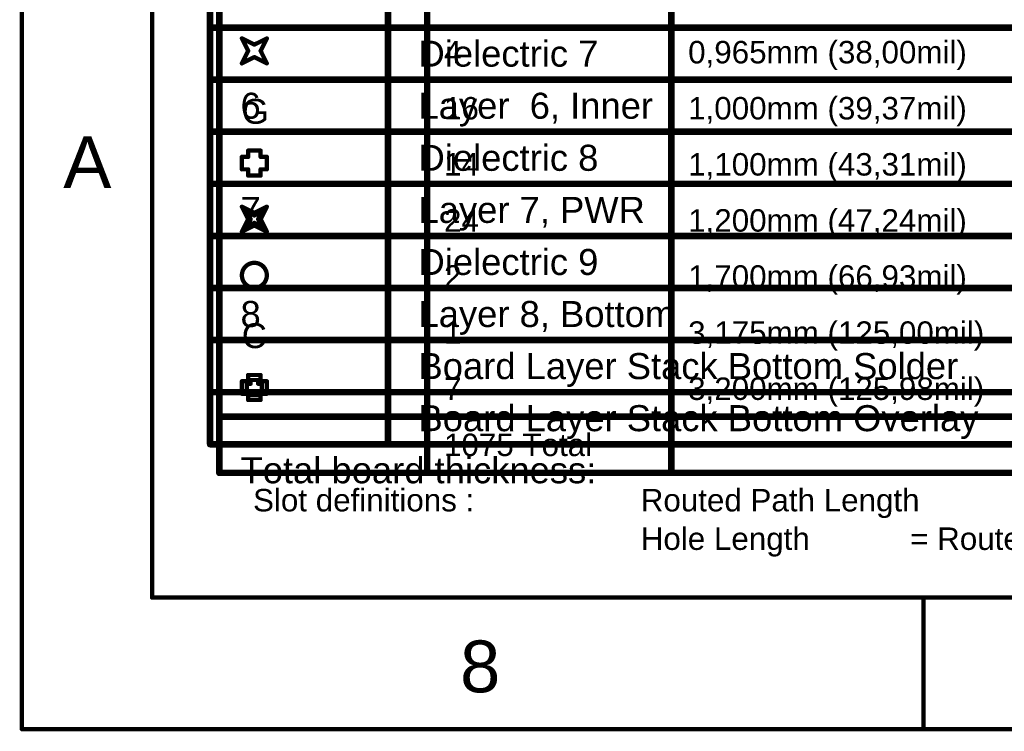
# Model space of a CAD drawing. Header units: inches. Extents: x -6 to 11.2, y -2.2 to 8.3.
# Tile 1 of 256: x -6 to -3.8, y -2.2 to -0.6. Entities that reach past the tile are written whole.
import ezdxf

# ---------------------------------------------------------------- set-up
doc = ezdxf.new("R2010")
doc.units = ezdxf.units.IN
doc.header["$MEASUREMENT"] = 0
for name, color, linetype in [('Drill Drawing', 1, 'Continuous'), ('Frame', 216, 'Continuous'), ('Notes', 56, 'Continuous')]:
    doc.layers.add(name, color=color, linetype=linetype)
doc.styles.add('Arial', font='txt', dxfattribs={"height": 0.2})

msp = doc.modelspace()

# ---------------------------------------------------------------- linework, layer by layer
at = {"layer": 'Drill Drawing'}
for points in [[(-5.5772, -1.5837, 0.015, 0.015, 0), (-5.5772, 0.4635, 0.015, 0.015, 0)], [(-5.1031, -1.5837, 0.015, 0.015, 0), (-5.1031, 0.4635, 0.015, 0.015, 0)], [(-4.5462, -1.5837, 0.015, 0.015, 0), (-4.5462, 0.4635, 0.015, 0.015, 0)], [(-5.5258, -0.5928, 0.00984, 0.00984, 0), (-5.4974, -0.607, 0.00984, 0.00984, 0)], [(-5.5258, -0.5928, 0.00984, 0.00984, 0), (-5.5116, -0.6212, 0.00984, 0.00984, 0)], [(-5.4974, -0.607, 0.00984, 0.00984, 0), (-5.4689, -0.5928, 0.00984, 0.00984, 0)], [(-5.4831, -0.6212, 0.00984, 0.00984, 0), (-5.4689, -0.5928, 0.00984, 0.00984, 0)], [(-5.5258, -0.6497, 0.00984, 0.00984, 0), (-5.5116, -0.6212, 0.00984, 0.00984, 0)], [(-5.4831, -0.6212, 0.00984, 0.00984, 0), (-5.4689, -0.6497, 0.00984, 0.00984, 0)], [(-5.5258, -0.6497, 0.00984, 0.00984, 0), (-5.4974, -0.6355, 0.00984, 0.00984, 0)], [(-5.4974, -0.6355, 0.00984, 0.00984, 0), (-5.4689, -0.6497, 0.00984, 0.00984, 0)], [(-5.5116, -0.8629, 0.00984, 0.00984, 0), (-5.5116, -0.8487, 0.00984, 0.00984, 0)], [(-5.5116, -0.8487, 0.00984, 0.00984, 0), (-5.4831, -0.8487, 0.00984, 0.00984, 0)], [(-5.4831, -0.8629, 0.00984, 0.00984, 0), (-5.4831, -0.8487, 0.00984, 0.00984, 0)], [(-5.5258, -0.8914, 0.00984, 0.00984, 0), (-5.5258, -0.8629, 0.00984, 0.00984, 0)], [(-5.5258, -0.8629, 0.00984, 0.00984, 0), (-5.5116, -0.8629, 0.00984, 0.00984, 0)], [(-5.4831, -0.8629, 0.00984, 0.00984, 0), (-5.4689, -0.8629, 0.00984, 0.00984, 0)], [(-5.4689, -0.8914, 0.00984, 0.00984, 0), (-5.4689, -0.8629, 0.00984, 0.00984, 0)], [(-5.5258, -0.8914, 0.00984, 0.00984, 0), (-5.5116, -0.8914, 0.00984, 0.00984, 0)], [(-5.5116, -0.9056, 0.00984, 0.00984, 0), (-5.5116, -0.8914, 0.00984, 0.00984, 0)], [(-5.4831, -0.8914, 0.00984, 0.00984, 0), (-5.4689, -0.8914, 0.00984, 0.00984, 0)], [(-5.4831, -0.9056, 0.00984, 0.00984, 0), (-5.4831, -0.8914, 0.00984, 0.00984, 0)], [(-5.5116, -0.9056, 0.00984, 0.00984, 0), (-5.4831, -0.9056, 0.00984, 0.00984, 0)], [(-5.5258, -0.9767, 0.00984, 0.00984, 0), (-5.4974, -0.9909, 0.00984, 0.00984, 0)], [(-5.5258, -0.9767, 0.00984, 0.00984, 0), (-5.5116, -1.0051, 0.00984, 0.00984, 0)], [(-5.5144, -0.988, 0.00984, 0.00984, 0), (-5.4974, -0.9966, 0.00984, 0.00984, 0)], [(-5.5144, -0.988, 0.00984, 0.00984, 0), (-5.5059, -1.0051, 0.00984, 0.00984, 0)], [(-5.4974, -0.9909, 0.00984, 0.00984, 0), (-5.4689, -0.9767, 0.00984, 0.00984, 0)], [(-5.4974, -0.9966, 0.00984, 0.00984, 0), (-5.4803, -0.988, 0.00984, 0.00984, 0)], [(-5.4888, -1.0051, 0.00984, 0.00984, 0), (-5.4803, -0.988, 0.00984, 0.00984, 0)], [(-5.4831, -1.0051, 0.00984, 0.00984, 0), (-5.4689, -0.9767, 0.00984, 0.00984, 0)], [(-5.5258, -1.0335, 0.00984, 0.00984, 0), (-5.5116, -1.0051, 0.00984, 0.00984, 0)], [(-5.5144, -1.0222, 0.00984, 0.00984, 0), (-5.5059, -1.0051, 0.00984, 0.00984, 0)], [(-5.5144, -1.0222, 0.00984, 0.00984, 0), (-5.4974, -1.0136, 0.00984, 0.00984, 0)], [(-5.4974, -1.0136, 0.00984, 0.00984, 0), (-5.4803, -1.0222, 0.00984, 0.00984, 0)], [(-5.4888, -1.0051, 0.00984, 0.00984, 0), (-5.4803, -1.0222, 0.00984, 0.00984, 0)], [(-5.4831, -1.0051, 0.00984, 0.00984, 0), (-5.4689, -1.0335, 0.00984, 0.00984, 0)], [(-5.5258, -1.0335, 0.00984, 0.00984, 0), (-5.4974, -1.0193, 0.00984, 0.00984, 0)], [(-5.4974, -1.0193, 0.00984, 0.00984, 0), (-5.4689, -1.0335, 0.00984, 0.00984, 0)], [(-5.5258, -1.4032, 0.00984, 0.00984, 0), (-5.5258, -1.3747, 0.00984, 0.00984, 0)], [(-5.5258, -1.3747, 0.00984, 0.00984, 0), (-5.5116, -1.3747, 0.00984, 0.00984, 0)], [(-5.5116, -1.3747, 0.00984, 0.00984, 0), (-5.5116, -1.3605, 0.00984, 0.00984, 0)], [(-5.5116, -1.3605, 0.00984, 0.00984, 0), (-5.4831, -1.3605, 0.00984, 0.00984, 0)], [(-5.5059, -1.3804, 0.00984, 0.00984, 0), (-5.5059, -1.3719, 0.00984, 0.00984, 0)], [(-5.5059, -1.3719, 0.00984, 0.00984, 0), (-5.4888, -1.3719, 0.00984, 0.00984, 0)], [(-5.4888, -1.3804, 0.00984, 0.00984, 0), (-5.4888, -1.3719, 0.00984, 0.00984, 0)], [(-5.4831, -1.3747, 0.00984, 0.00984, 0), (-5.4831, -1.3605, 0.00984, 0.00984, 0)], [(-5.4831, -1.3747, 0.00984, 0.00984, 0), (-5.4689, -1.3747, 0.00984, 0.00984, 0)], [(-5.4689, -1.4032, 0.00984, 0.00984, 0), (-5.4689, -1.3747, 0.00984, 0.00984, 0)], [(-5.5144, -1.3975, 0.00984, 0.00984, 0), (-5.5144, -1.3804, 0.00984, 0.00984, 0)], [(-5.5144, -1.3804, 0.00984, 0.00984, 0), (-5.5059, -1.3804, 0.00984, 0.00984, 0)], [(-5.4888, -1.3804, 0.00984, 0.00984, 0), (-5.4803, -1.3804, 0.00984, 0.00984, 0)], [(-5.4803, -1.3975, 0.00984, 0.00984, 0), (-5.4803, -1.3804, 0.00984, 0.00984, 0)], [(-5.5258, -1.4032, 0.00984, 0.00984, 0), (-5.5116, -1.4032, 0.00984, 0.00984, 0)], [(-5.5144, -1.3975, 0.00984, 0.00984, 0), (-5.5059, -1.3975, 0.00984, 0.00984, 0)], [(-5.5116, -1.4174, 0.00984, 0.00984, 0), (-5.5116, -1.4032, 0.00984, 0.00984, 0)], [(-5.5116, -1.4174, 0.00984, 0.00984, 0), (-5.4831, -1.4174, 0.00984, 0.00984, 0)], [(-5.5059, -1.406, 0.00984, 0.00984, 0), (-5.5059, -1.3975, 0.00984, 0.00984, 0)], [(-5.5059, -1.406, 0.00984, 0.00984, 0), (-5.4888, -1.406, 0.00984, 0.00984, 0)], [(-5.4888, -1.3975, 0.00984, 0.00984, 0), (-5.4803, -1.3975, 0.00984, 0.00984, 0)], [(-5.4888, -1.406, 0.00984, 0.00984, 0), (-5.4888, -1.3975, 0.00984, 0.00984, 0)], [(-5.4831, -1.4032, 0.00984, 0.00984, 0), (-5.4689, -1.4032, 0.00984, 0.00984, 0)], [(-5.4831, -1.4174, 0.00984, 0.00984, 0), (-5.4831, -1.4032, 0.00984, 0.00984, 0)], [(-5.5772, -1.4558, 0.015, 0.015, 0), (-0.3454, -1.4558, 0.015, 0.015, 0)], [(-5.5772, -1.5837, 0.015, 0.015, 0), (-0.3454, -1.5837, 0.015, 0.015, 0)]]:
    msp.add_lwpolyline(points, format="xyseb", dxfattribs=at)
for points in [[(-5.5283, -0.5928, 0.00492, 0.00492, 1), (-5.5233, -0.5928, 0.00492, 0.00492, 1)], [(-5.5283, -0.5928, 0.00492, 0.00492, 1), (-5.5233, -0.5928, 0.00492, 0.00492, 1)], [(-5.4998, -0.607, 0.00492, 0.00492, 1), (-5.4949, -0.607, 0.00492, 0.00492, 1)], [(-5.4998, -0.607, 0.00492, 0.00492, 1), (-5.4949, -0.607, 0.00492, 0.00492, 1)], [(-5.4714, -0.5928, 0.00492, 0.00492, 1), (-5.4665, -0.5928, 0.00492, 0.00492, 1)], [(-5.4714, -0.5928, 0.00492, 0.00492, 1), (-5.4665, -0.5928, 0.00492, 0.00492, 1)], [(-5.514, -0.6212, 0.00492, 0.00492, 1), (-5.5091, -0.6212, 0.00492, 0.00492, 1)], [(-5.514, -0.6212, 0.00492, 0.00492, 1), (-5.5091, -0.6212, 0.00492, 0.00492, 1)], [(-5.4856, -0.6212, 0.00492, 0.00492, 1), (-5.4807, -0.6212, 0.00492, 0.00492, 1)], [(-5.4856, -0.6212, 0.00492, 0.00492, 1), (-5.4807, -0.6212, 0.00492, 0.00492, 1)], [(-5.5283, -0.6497, 0.00492, 0.00492, 1), (-5.5233, -0.6497, 0.00492, 0.00492, 1)], [(-5.5283, -0.6497, 0.00492, 0.00492, 1), (-5.5233, -0.6497, 0.00492, 0.00492, 1)], [(-5.4998, -0.6355, 0.00492, 0.00492, 1), (-5.4949, -0.6355, 0.00492, 0.00492, 1)], [(-5.4998, -0.6355, 0.00492, 0.00492, 1), (-5.4949, -0.6355, 0.00492, 0.00492, 1)], [(-5.4714, -0.6497, 0.00492, 0.00492, 1), (-5.4665, -0.6497, 0.00492, 0.00492, 1)], [(-5.4714, -0.6497, 0.00492, 0.00492, 1), (-5.4665, -0.6497, 0.00492, 0.00492, 1)], [(-5.514, -0.8487, 0.00492, 0.00492, 1), (-5.5091, -0.8487, 0.00492, 0.00492, 1)], [(-5.514, -0.8487, 0.00492, 0.00492, 1), (-5.5091, -0.8487, 0.00492, 0.00492, 1)], [(-5.4856, -0.8487, 0.00492, 0.00492, 1), (-5.4807, -0.8487, 0.00492, 0.00492, 1)], [(-5.4856, -0.8487, 0.00492, 0.00492, 1), (-5.4807, -0.8487, 0.00492, 0.00492, 1)], [(-5.5283, -0.8629, 0.00492, 0.00492, 1), (-5.5233, -0.8629, 0.00492, 0.00492, 1)], [(-5.5283, -0.8629, 0.00492, 0.00492, 1), (-5.5233, -0.8629, 0.00492, 0.00492, 1)], [(-5.514, -0.8629, 0.00492, 0.00492, 1), (-5.5091, -0.8629, 0.00492, 0.00492, 1)], [(-5.514, -0.8629, 0.00492, 0.00492, 1), (-5.5091, -0.8629, 0.00492, 0.00492, 1)], [(-5.4856, -0.8629, 0.00492, 0.00492, 1), (-5.4807, -0.8629, 0.00492, 0.00492, 1)], [(-5.4856, -0.8629, 0.00492, 0.00492, 1), (-5.4807, -0.8629, 0.00492, 0.00492, 1)], [(-5.4714, -0.8629, 0.00492, 0.00492, 1), (-5.4665, -0.8629, 0.00492, 0.00492, 1)], [(-5.4714, -0.8629, 0.00492, 0.00492, 1), (-5.4665, -0.8629, 0.00492, 0.00492, 1)], [(-5.5283, -0.8914, 0.00492, 0.00492, 1), (-5.5233, -0.8914, 0.00492, 0.00492, 1)], [(-5.5283, -0.8914, 0.00492, 0.00492, 1), (-5.5233, -0.8914, 0.00492, 0.00492, 1)], [(-5.514, -0.8914, 0.00492, 0.00492, 1), (-5.5091, -0.8914, 0.00492, 0.00492, 1)], [(-5.514, -0.8914, 0.00492, 0.00492, 1), (-5.5091, -0.8914, 0.00492, 0.00492, 1)], [(-5.4856, -0.8914, 0.00492, 0.00492, 1), (-5.4807, -0.8914, 0.00492, 0.00492, 1)], [(-5.4856, -0.8914, 0.00492, 0.00492, 1), (-5.4807, -0.8914, 0.00492, 0.00492, 1)], [(-5.4714, -0.8914, 0.00492, 0.00492, 1), (-5.4665, -0.8914, 0.00492, 0.00492, 1)], [(-5.4714, -0.8914, 0.00492, 0.00492, 1), (-5.4665, -0.8914, 0.00492, 0.00492, 1)], [(-5.514, -0.9056, 0.00492, 0.00492, 1), (-5.5091, -0.9056, 0.00492, 0.00492, 1)], [(-5.514, -0.9056, 0.00492, 0.00492, 1), (-5.5091, -0.9056, 0.00492, 0.00492, 1)], [(-5.4856, -0.9056, 0.00492, 0.00492, 1), (-5.4807, -0.9056, 0.00492, 0.00492, 1)], [(-5.4856, -0.9056, 0.00492, 0.00492, 1), (-5.4807, -0.9056, 0.00492, 0.00492, 1)], [(-5.5283, -0.9767, 0.00492, 0.00492, 1), (-5.5233, -0.9767, 0.00492, 0.00492, 1)], [(-5.5283, -0.9767, 0.00492, 0.00492, 1), (-5.5233, -0.9767, 0.00492, 0.00492, 1)], [(-5.5169, -0.988, 0.00492, 0.00492, 1), (-5.512, -0.988, 0.00492, 0.00492, 1)], [(-5.5169, -0.988, 0.00492, 0.00492, 1), (-5.512, -0.988, 0.00492, 0.00492, 1)], [(-5.4998, -0.9909, 0.00492, 0.00492, 1), (-5.4949, -0.9909, 0.00492, 0.00492, 1)], [(-5.4998, -0.9909, 0.00492, 0.00492, 1), (-5.4949, -0.9909, 0.00492, 0.00492, 1)], [(-5.4828, -0.988, 0.00492, 0.00492, 1), (-5.4778, -0.988, 0.00492, 0.00492, 1)], [(-5.4828, -0.988, 0.00492, 0.00492, 1), (-5.4778, -0.988, 0.00492, 0.00492, 1)], [(-5.4714, -0.9767, 0.00492, 0.00492, 1), (-5.4665, -0.9767, 0.00492, 0.00492, 1)], [(-5.4714, -0.9767, 0.00492, 0.00492, 1), (-5.4665, -0.9767, 0.00492, 0.00492, 1)], [(-5.514, -1.0051, 0.00492, 0.00492, 1), (-5.5091, -1.0051, 0.00492, 0.00492, 1)], [(-5.514, -1.0051, 0.00492, 0.00492, 1), (-5.5091, -1.0051, 0.00492, 0.00492, 1)], [(-5.5083, -1.0051, 0.00492, 0.00492, 1), (-5.5034, -1.0051, 0.00492, 0.00492, 1)], [(-5.5083, -1.0051, 0.00492, 0.00492, 1), (-5.5034, -1.0051, 0.00492, 0.00492, 1)], [(-5.4998, -0.9966, 0.00492, 0.00492, 1), (-5.4949, -0.9966, 0.00492, 0.00492, 1)], [(-5.4998, -0.9966, 0.00492, 0.00492, 1), (-5.4949, -0.9966, 0.00492, 0.00492, 1)], [(-5.4998, -1.0136, 0.00492, 0.00492, 1), (-5.4949, -1.0136, 0.00492, 0.00492, 1)], [(-5.4998, -1.0136, 0.00492, 0.00492, 1), (-5.4949, -1.0136, 0.00492, 0.00492, 1)], [(-5.4913, -1.0051, 0.00492, 0.00492, 1), (-5.4864, -1.0051, 0.00492, 0.00492, 1)], [(-5.4913, -1.0051, 0.00492, 0.00492, 1), (-5.4864, -1.0051, 0.00492, 0.00492, 1)], [(-5.4856, -1.0051, 0.00492, 0.00492, 1), (-5.4807, -1.0051, 0.00492, 0.00492, 1)], [(-5.4856, -1.0051, 0.00492, 0.00492, 1), (-5.4807, -1.0051, 0.00492, 0.00492, 1)], [(-5.5283, -1.0335, 0.00492, 0.00492, 1), (-5.5233, -1.0335, 0.00492, 0.00492, 1)], [(-5.5283, -1.0335, 0.00492, 0.00492, 1), (-5.5233, -1.0335, 0.00492, 0.00492, 1)], [(-5.5169, -1.0222, 0.00492, 0.00492, 1), (-5.512, -1.0222, 0.00492, 0.00492, 1)], [(-5.5169, -1.0222, 0.00492, 0.00492, 1), (-5.512, -1.0222, 0.00492, 0.00492, 1)], [(-5.4998, -1.0193, 0.00492, 0.00492, 1), (-5.4949, -1.0193, 0.00492, 0.00492, 1)], [(-5.4998, -1.0193, 0.00492, 0.00492, 1), (-5.4949, -1.0193, 0.00492, 0.00492, 1)], [(-5.4828, -1.0222, 0.00492, 0.00492, 1), (-5.4778, -1.0222, 0.00492, 0.00492, 1)], [(-5.4828, -1.0222, 0.00492, 0.00492, 1), (-5.4778, -1.0222, 0.00492, 0.00492, 1)], [(-5.4714, -1.0335, 0.00492, 0.00492, 1), (-5.4665, -1.0335, 0.00492, 0.00492, 1)], [(-5.4714, -1.0335, 0.00492, 0.00492, 1), (-5.4665, -1.0335, 0.00492, 0.00492, 1)], [(-5.4689, -1.1331, 0.00984, 0.00984, 1), (-5.5258, -1.1331, 0.00984, 0.00984, 1)], [(-5.5283, -1.1331, 0.00492, 0.00492, 1), (-5.5233, -1.1331, 0.00492, 0.00492, 1)], [(-5.4714, -1.1331, 0.00492, 0.00492, 1), (-5.4665, -1.1331, 0.00492, 0.00492, 1)], [(-5.5283, -1.3747, 0.00492, 0.00492, 1), (-5.5233, -1.3747, 0.00492, 0.00492, 1)], [(-5.5283, -1.3747, 0.00492, 0.00492, 1), (-5.5233, -1.3747, 0.00492, 0.00492, 1)], [(-5.514, -1.3605, 0.00492, 0.00492, 1), (-5.5091, -1.3605, 0.00492, 0.00492, 1)], [(-5.514, -1.3605, 0.00492, 0.00492, 1), (-5.5091, -1.3605, 0.00492, 0.00492, 1)], [(-5.514, -1.3747, 0.00492, 0.00492, 1), (-5.5091, -1.3747, 0.00492, 0.00492, 1)], [(-5.514, -1.3747, 0.00492, 0.00492, 1), (-5.5091, -1.3747, 0.00492, 0.00492, 1)], [(-5.5083, -1.3719, 0.00492, 0.00492, 1), (-5.5034, -1.3719, 0.00492, 0.00492, 1)], [(-5.5083, -1.3719, 0.00492, 0.00492, 1), (-5.5034, -1.3719, 0.00492, 0.00492, 1)], [(-5.4913, -1.3719, 0.00492, 0.00492, 1), (-5.4864, -1.3719, 0.00492, 0.00492, 1)], [(-5.4913, -1.3719, 0.00492, 0.00492, 1), (-5.4864, -1.3719, 0.00492, 0.00492, 1)], [(-5.4856, -1.3605, 0.00492, 0.00492, 1), (-5.4807, -1.3605, 0.00492, 0.00492, 1)], [(-5.4856, -1.3605, 0.00492, 0.00492, 1), (-5.4807, -1.3605, 0.00492, 0.00492, 1)], [(-5.4856, -1.3747, 0.00492, 0.00492, 1), (-5.4807, -1.3747, 0.00492, 0.00492, 1)], [(-5.4856, -1.3747, 0.00492, 0.00492, 1), (-5.4807, -1.3747, 0.00492, 0.00492, 1)], [(-5.4714, -1.3747, 0.00492, 0.00492, 1), (-5.4665, -1.3747, 0.00492, 0.00492, 1)], [(-5.4714, -1.3747, 0.00492, 0.00492, 1), (-5.4665, -1.3747, 0.00492, 0.00492, 1)], [(-5.5169, -1.3804, 0.00492, 0.00492, 1), (-5.512, -1.3804, 0.00492, 0.00492, 1)], [(-5.5169, -1.3804, 0.00492, 0.00492, 1), (-5.512, -1.3804, 0.00492, 0.00492, 1)], [(-5.5083, -1.3804, 0.00492, 0.00492, 1), (-5.5034, -1.3804, 0.00492, 0.00492, 1)], [(-5.5083, -1.3804, 0.00492, 0.00492, 1), (-5.5034, -1.3804, 0.00492, 0.00492, 1)], [(-5.4913, -1.3804, 0.00492, 0.00492, 1), (-5.4864, -1.3804, 0.00492, 0.00492, 1)], [(-5.4913, -1.3804, 0.00492, 0.00492, 1), (-5.4864, -1.3804, 0.00492, 0.00492, 1)], [(-5.4828, -1.3804, 0.00492, 0.00492, 1), (-5.4778, -1.3804, 0.00492, 0.00492, 1)], [(-5.4828, -1.3804, 0.00492, 0.00492, 1), (-5.4778, -1.3804, 0.00492, 0.00492, 1)], [(-5.5283, -1.4032, 0.00492, 0.00492, 1), (-5.5233, -1.4032, 0.00492, 0.00492, 1)], [(-5.5283, -1.4032, 0.00492, 0.00492, 1), (-5.5233, -1.4032, 0.00492, 0.00492, 1)], [(-5.5169, -1.3975, 0.00492, 0.00492, 1), (-5.512, -1.3975, 0.00492, 0.00492, 1)], [(-5.5169, -1.3975, 0.00492, 0.00492, 1), (-5.512, -1.3975, 0.00492, 0.00492, 1)], [(-5.514, -1.4032, 0.00492, 0.00492, 1), (-5.5091, -1.4032, 0.00492, 0.00492, 1)], [(-5.514, -1.4032, 0.00492, 0.00492, 1), (-5.5091, -1.4032, 0.00492, 0.00492, 1)], [(-5.514, -1.4174, 0.00492, 0.00492, 1), (-5.5091, -1.4174, 0.00492, 0.00492, 1)], [(-5.514, -1.4174, 0.00492, 0.00492, 1), (-5.5091, -1.4174, 0.00492, 0.00492, 1)], [(-5.5083, -1.3975, 0.00492, 0.00492, 1), (-5.5034, -1.3975, 0.00492, 0.00492, 1)], [(-5.5083, -1.3975, 0.00492, 0.00492, 1), (-5.5034, -1.3975, 0.00492, 0.00492, 1)], [(-5.5083, -1.406, 0.00492, 0.00492, 1), (-5.5034, -1.406, 0.00492, 0.00492, 1)], [(-5.5083, -1.406, 0.00492, 0.00492, 1), (-5.5034, -1.406, 0.00492, 0.00492, 1)], [(-5.4913, -1.3975, 0.00492, 0.00492, 1), (-5.4864, -1.3975, 0.00492, 0.00492, 1)], [(-5.4913, -1.3975, 0.00492, 0.00492, 1), (-5.4864, -1.3975, 0.00492, 0.00492, 1)], [(-5.4913, -1.406, 0.00492, 0.00492, 1), (-5.4864, -1.406, 0.00492, 0.00492, 1)], [(-5.4913, -1.406, 0.00492, 0.00492, 1), (-5.4864, -1.406, 0.00492, 0.00492, 1)], [(-5.4856, -1.4032, 0.00492, 0.00492, 1), (-5.4807, -1.4032, 0.00492, 0.00492, 1)], [(-5.4856, -1.4032, 0.00492, 0.00492, 1), (-5.4807, -1.4032, 0.00492, 0.00492, 1)], [(-5.4856, -1.4174, 0.00492, 0.00492, 1), (-5.4807, -1.4174, 0.00492, 0.00492, 1)], [(-5.4856, -1.4174, 0.00492, 0.00492, 1), (-5.4807, -1.4174, 0.00492, 0.00492, 1)], [(-5.4828, -1.3975, 0.00492, 0.00492, 1), (-5.4778, -1.3975, 0.00492, 0.00492, 1)], [(-5.4828, -1.3975, 0.00492, 0.00492, 1), (-5.4778, -1.3975, 0.00492, 0.00492, 1)], [(-5.4714, -1.4032, 0.00492, 0.00492, 1), (-5.4665, -1.4032, 0.00492, 0.00492, 1)], [(-5.4714, -1.4032, 0.00492, 0.00492, 1), (-5.4665, -1.4032, 0.00492, 0.00492, 1)], [(-5.581, -1.4558, 0.0075, 0.0075, 1), (-5.5735, -1.4558, 0.0075, 0.0075, 1)], [(-5.581, -1.5837, 0.0075, 0.0075, 1), (-5.5735, -1.5837, 0.0075, 0.0075, 1)], [(-5.581, -1.5837, 0.0075, 0.0075, 1), (-5.5735, -1.5837, 0.0075, 0.0075, 1)], [(-5.1068, -1.5837, 0.0075, 0.0075, 1), (-5.0993, -1.5837, 0.0075, 0.0075, 1)], [(-4.5499, -1.5837, 0.0075, 0.0075, 1), (-4.5424, -1.5837, 0.0075, 0.0075, 1)]]:
    msp.add_lwpolyline(points, format="xyseb", close=True, dxfattribs=at)
at = {"layer": 'Frame'}
for points in [[(-6.0278, -2.1683, 0.00984, 0.00984, 0), (-6.0278, 8.3317, 0.00984, 0.00984, 0)], [(-5.7308, -1.8683, 0.00984, 0.00984, 0), (-5.7308, 8.0317, 0.00984, 0.00984, 0)], [(-5.7308, -1.8683, 0.00984, 0.00984, 0), (10.1692, -1.8683, 0.00984, 0.00984, 0)], [(-3.9708, -2.1683, 0.00984, 0.00984, 0), (-3.9708, -1.8733, 0.00984, 0.00984, 0)], [(-6.0278, -2.1683, 0.00984, 0.00984, 0), (10.4692, -2.1683, 0.00984, 0.00984, 0)]]:
    msp.add_lwpolyline(points, format="xyseb", dxfattribs=at)
for points in [[(-5.7332, -1.8683, 0.00492, 0.00492, 1), (-5.7283, -1.8683, 0.00492, 0.00492, 1)], [(-5.7332, -1.8683, 0.00492, 0.00492, 1), (-5.7283, -1.8683, 0.00492, 0.00492, 1)], [(-3.9732, -1.8733, 0.00492, 0.00492, 1), (-3.9683, -1.8733, 0.00492, 0.00492, 1)], [(-6.0302, -2.1683, 0.00492, 0.00492, 1), (-6.0253, -2.1683, 0.00492, 0.00492, 1)], [(-6.0302, -2.1683, 0.00492, 0.00492, 1), (-6.0253, -2.1683, 0.00492, 0.00492, 1)], [(-3.9732, -2.1683, 0.00492, 0.00492, 1), (-3.9683, -2.1683, 0.00492, 0.00492, 1)]]:
    msp.add_lwpolyline(points, format="xyseb", close=True, dxfattribs=at)
at = {"layer": 'Notes'}
for points in [[(-5.5983, -1.5184, 0.015, 0.015, 0), (-5.5983, 1.0948, 0.015, 0.015, 0)], [(-5.1923, -1.5184, 0.015, 0.015, 0), (-5.1923, 1.0948, 0.015, 0.015, 0)], [(-5.5983, -0.5681, 0.015, 0.015, 0), (-5.1923, -0.5681, 0.015, 0.015, 0)], [(-5.1923, -0.5681, 0.015, 0.015, 0), (-3.213, -0.5681, 0.015, 0.015, 0)], [(-5.5983, -0.6869, 0.015, 0.015, 0), (-5.1923, -0.6869, 0.015, 0.015, 0)], [(-5.1923, -0.6869, 0.015, 0.015, 0), (-3.213, -0.6869, 0.015, 0.015, 0)], [(-5.5983, -0.8057, 0.015, 0.015, 0), (-5.1923, -0.8057, 0.015, 0.015, 0)], [(-5.1923, -0.8057, 0.015, 0.015, 0), (-3.213, -0.8057, 0.015, 0.015, 0)], [(-5.5983, -0.9245, 0.015, 0.015, 0), (-5.1923, -0.9245, 0.015, 0.015, 0)], [(-5.1923, -0.9245, 0.015, 0.015, 0), (-3.213, -0.9245, 0.015, 0.015, 0)], [(-5.5983, -1.0433, 0.015, 0.015, 0), (-5.1923, -1.0433, 0.015, 0.015, 0)], [(-5.1923, -1.0433, 0.015, 0.015, 0), (-3.213, -1.0433, 0.015, 0.015, 0)], [(-5.5983, -1.1621, 0.015, 0.015, 0), (-5.1923, -1.1621, 0.015, 0.015, 0)], [(-5.1923, -1.1621, 0.015, 0.015, 0), (-3.213, -1.1621, 0.015, 0.015, 0)], [(-5.5983, -1.2808, 0.015, 0.015, 0), (-5.1923, -1.2808, 0.015, 0.015, 0)], [(-5.1923, -1.2808, 0.015, 0.015, 0), (-3.213, -1.2808, 0.015, 0.015, 0)], [(-5.5983, -1.3996, 0.015, 0.015, 0), (-5.1923, -1.3996, 0.015, 0.015, 0)], [(-5.1923, -1.3996, 0.015, 0.015, 0), (-3.213, -1.3996, 0.015, 0.015, 0)], [(-5.5983, -1.5184, 0.015, 0.015, 0), (-5.1923, -1.5184, 0.015, 0.015, 0)], [(-5.1923, -1.5184, 0.015, 0.015, 0), (-3.213, -1.5184, 0.015, 0.015, 0)]]:
    msp.add_lwpolyline(points, format="xyseb", dxfattribs=at)
for points in [[(-5.602, -0.5681, 0.0075, 0.0075, 1), (-5.5945, -0.5681, 0.0075, 0.0075, 1)], [(-5.1961, -0.5681, 0.0075, 0.0075, 1), (-5.1886, -0.5681, 0.0075, 0.0075, 1)], [(-5.1961, -0.5681, 0.0075, 0.0075, 1), (-5.1886, -0.5681, 0.0075, 0.0075, 1)], [(-5.602, -0.6869, 0.0075, 0.0075, 1), (-5.5945, -0.6869, 0.0075, 0.0075, 1)], [(-5.1961, -0.6869, 0.0075, 0.0075, 1), (-5.1886, -0.6869, 0.0075, 0.0075, 1)], [(-5.1961, -0.6869, 0.0075, 0.0075, 1), (-5.1886, -0.6869, 0.0075, 0.0075, 1)], [(-5.602, -0.8057, 0.0075, 0.0075, 1), (-5.5945, -0.8057, 0.0075, 0.0075, 1)], [(-5.1961, -0.8057, 0.0075, 0.0075, 1), (-5.1886, -0.8057, 0.0075, 0.0075, 1)], [(-5.1961, -0.8057, 0.0075, 0.0075, 1), (-5.1886, -0.8057, 0.0075, 0.0075, 1)], [(-5.602, -0.9245, 0.0075, 0.0075, 1), (-5.5945, -0.9245, 0.0075, 0.0075, 1)], [(-5.1961, -0.9245, 0.0075, 0.0075, 1), (-5.1886, -0.9245, 0.0075, 0.0075, 1)], [(-5.1961, -0.9245, 0.0075, 0.0075, 1), (-5.1886, -0.9245, 0.0075, 0.0075, 1)], [(-5.602, -1.0433, 0.0075, 0.0075, 1), (-5.5945, -1.0433, 0.0075, 0.0075, 1)], [(-5.1961, -1.0433, 0.0075, 0.0075, 1), (-5.1886, -1.0433, 0.0075, 0.0075, 1)], [(-5.1961, -1.0433, 0.0075, 0.0075, 1), (-5.1886, -1.0433, 0.0075, 0.0075, 1)], [(-5.602, -1.1621, 0.0075, 0.0075, 1), (-5.5945, -1.1621, 0.0075, 0.0075, 1)], [(-5.1961, -1.1621, 0.0075, 0.0075, 1), (-5.1886, -1.1621, 0.0075, 0.0075, 1)], [(-5.1961, -1.1621, 0.0075, 0.0075, 1), (-5.1886, -1.1621, 0.0075, 0.0075, 1)], [(-5.602, -1.2808, 0.0075, 0.0075, 1), (-5.5945, -1.2808, 0.0075, 0.0075, 1)], [(-5.1961, -1.2808, 0.0075, 0.0075, 1), (-5.1886, -1.2808, 0.0075, 0.0075, 1)], [(-5.1961, -1.2808, 0.0075, 0.0075, 1), (-5.1886, -1.2808, 0.0075, 0.0075, 1)], [(-5.602, -1.3996, 0.0075, 0.0075, 1), (-5.5945, -1.3996, 0.0075, 0.0075, 1)], [(-5.1961, -1.3996, 0.0075, 0.0075, 1), (-5.1886, -1.3996, 0.0075, 0.0075, 1)], [(-5.1961, -1.3996, 0.0075, 0.0075, 1), (-5.1886, -1.3996, 0.0075, 0.0075, 1)], [(-5.602, -1.5184, 0.0075, 0.0075, 1), (-5.5945, -1.5184, 0.0075, 0.0075, 1)], [(-5.602, -1.5184, 0.0075, 0.0075, 1), (-5.5945, -1.5184, 0.0075, 0.0075, 1)], [(-5.1961, -1.5184, 0.0075, 0.0075, 1), (-5.1886, -1.5184, 0.0075, 0.0075, 1)], [(-5.1961, -1.5184, 0.0075, 0.0075, 1), (-5.1886, -1.5184, 0.0075, 0.0075, 1)], [(-5.1961, -1.5184, 0.0075, 0.0075, 1), (-5.1886, -1.5184, 0.0075, 0.0075, 1)]]:
    msp.add_lwpolyline(points, format="xyseb", close=True, dxfattribs=at)

# ---------------------------------------------------------------- texts
at = {"layer": 'Drill Drawing', "style": 'Arial'}
for s, height, p in [('4', 0.0512, (-5.0647, -0.6497)), ('0,965mm (38,00mil)', 0.051181, (-4.5078, -0.6497)), ('G', 0.0569, (-5.5262, -0.7875)), ('16', 0.05118, (-5.0647, -0.7776)), ('1,000mm (39,37mil)', 0.051181, (-4.5078, -0.7776)), ('1,100mm (43,31mil)', 0.051181, (-4.5078, -0.9056)), ('14', 0.05118, (-5.0647, -0.9056)), ('24', 0.05118, (-5.0647, -1.0335)), ('1,200mm (47,24mil)', 0.051181, (-4.5078, -1.0335)), ('2', 0.0512, (-5.0647, -1.1615)), ('1,700mm (66,93mil)', 0.051181, (-4.5078, -1.1615)), ('3,175mm (125,00mil)', 0.051181, (-4.5078, -1.2894)), ('C', 0.0569, (-5.5262, -1.2993)), ('1', 0.0512, (-5.0647, -1.2894)), ('7', 0.0512, (-5.0647, -1.4174)), ('3,200mm (125,98mil)', 0.051181, (-4.5078, -1.4174)), ('1075 Total', 0.05118, (-5.0647, -1.5454)), ('Slot definitions :', 0.051181, (-5.5004, -1.6716)), ('Routed Path Length', 0.051181, (-4.6159, -1.6716)), ('Hole Length', 0.051181, (-4.6159, -1.7595)), (' = Routed Path Length + Tool Size = Slot length as defined in the PCB layout', 0.051181, (-4.0212, -1.7595))]:
    msp.add_text(s, height=height, dxfattribs=at).set_placement(p)
at = {"layer": 'Frame', "style": 'Arial'}
for s, p in [('A', (-5.9334, -0.9343)), ('8', (-5.0281, -2.0843))]:
    msp.add_text(s, height=0.1181, dxfattribs=at).set_placement(p)
at = {"layer": 'Notes', "style": 'Arial'}
for s, height, p in [('Dielectric 7', 0.059391, (-5.1229, -0.6572)), ('6', 0.0594, (-5.5289, -0.776)), ('Layer  6, Inner', 0.059391, (-5.1229, -0.776)), ('Dielectric 8', 0.059391, (-5.1229, -0.8948)), ('7', 0.0594, (-5.5289, -1.0136)), ('Layer 7, PWR', 0.059391, (-5.1229, -1.0136)), ('Dielectric 9', 0.059391, (-5.1229, -1.1324)), ('8', 0.0594, (-5.5289, -1.2511)), ('Layer 8, Bottom', 0.059391, (-5.1229, -1.2511)), ('Board Layer Stack Bottom Solder', 0.059391, (-5.1229, -1.3699)), ('Board Layer Stack Bottom Overlay', 0.059391, (-5.1229, -1.4887)), ('Total board thickness:', 0.059391, (-5.5289, -1.6075))]:
    msp.add_text(s, height=height, dxfattribs=at).set_placement(p)

doc.saveas('drawing.dxf')
